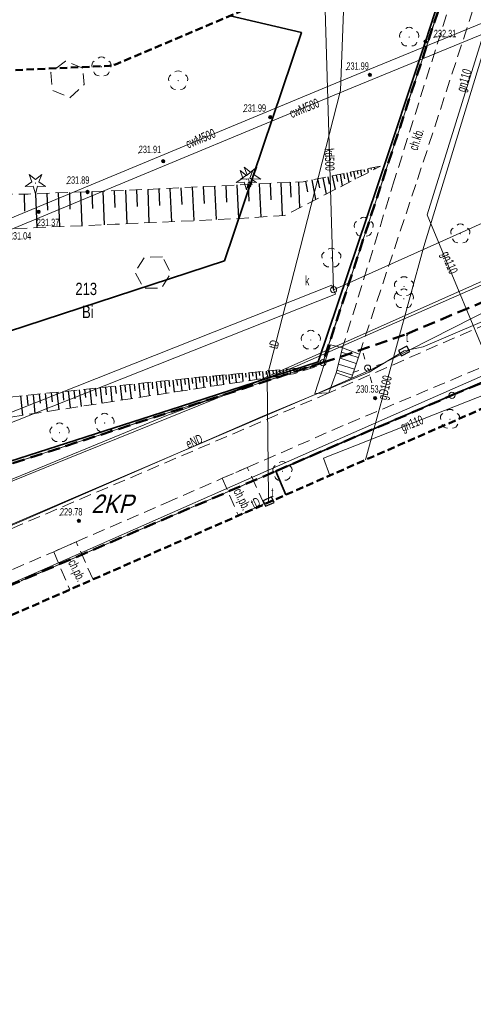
# Model space of a CAD drawing. Header units: metres. Extents: x 6546460 to 6547055, y 5576048 to 5576258.
# Tile 16 of 18: x 6546905 to 6546941, y 5576135 to 5576214. Entities that reach past the tile are written whole.
import ezdxf
from ezdxf.enums import TextEntityAlignment as Align

# ---------------------------------------------------------------- set-up
doc = ezdxf.new("R2010")
doc.units = ezdxf.units.M
doc.header["$MEASUREMENT"] = 0
for name, pattern in [('1.0_0.5', [1.5, 1, -0.5]), ('2', [0.9, 0.6, -0.3]), ('219-500', [0]), ('BKO', [1.5, 1, -0.5]), ('egug-500', [1, 0.5, -0.5])]:
    doc.linetypes.add(name, pattern=pattern)
doc.layers.get('0').update_dxf_attribs({"linetype": 'CONTINUOUS', "lineweight": 5})
for name, color, linetype in [('000 Inne (niezydentyfikowane)', 7, 'CONTINUOUS'), ('202-punkt graniczny', 7, 'CONTINUOUS'), ('203-punkt graniczny', 7, 'CONTINUOUS'), ('210-oznaczenie konturu użytku gruntowego', 7, 'CONTINUOUS'), ('211-numer działki ewidencyjnej', 7, 'CONTINUOUS'), ('218-kontur użytku gruntowego', 7, 'CONTINUOUS'), ('219-działka ewidencyjna', 7, 'CONTINUOUS'), ('chodnik', 7, 'CONTINUOUS'), ('chodnik-Atr17', 7, 'CONTINUOUS'), ('drzewo iglaste', 7, 'CONTINUOUS'), ('drzewo liściaste', 7, 'CONTINUOUS'), ('latarnia', 7, 'CONTINUOUS'), ('ogrodzenie trwałe', 7, 'CONTINUOUS'), ('podpora przewodów', 7, 'CONTINUOUS'), ('przewód ciepłowniczy', 7, 'CONTINUOUS'), ('przewód ciepłowniczy-Atr1', 7, 'CONTINUOUS'), ('przewód elektroenergetyczny podziemny', 7, 'CONTINUOUS'), ('przewód elektroenergetyczny podziemny-Atr1', 7, 'CONTINUOUS'), ('przewód gazowy', 7, 'CONTINUOUS'), ('przewód gazowy-Atr1', 7, 'CONTINUOUS'), ('przewód kanalizacyjny', 7, 'CONTINUOUS'), ('przewód kanalizacyjny-Atr1', 7, 'CONTINUOUS'), ('przewód telekomunikacyjny podziemny', 7, 'CONTINUOUS'), ('przewód telekomunikacyjny podziemny-Atr1', 7, 'CONTINUOUS'), ('schody w ciągu komunikacyjnym', 7, 'CONTINUOUS'), ('skarpa nieumocniona', 7, 'CONTINUOUS'), ('właz do komory lub kanału - okrągły', 7, 'CONTINUOUS'), ('właz do komory lub kanału - okrągły-Atr17', 7, 'CONTINUOUS'), ('właz do komory lub kanału - prostokątny', 7, 'CONTINUOUS'), ('właz do komory lub kanału - prostokątny-Atr17', 7, 'CONTINUOUS'), ('Zakres', 7, 'CONTINUOUS')]:
    doc.layers.add(name, color=color, linetype=linetype)
doc.layers.add('LINIE_ZABUDOWY', color=9, linetype='CONTINUOUS', lineweight=18, true_color=0x808080)
doc.layers.add('mpzp', color=4, linetype='BKO', lineweight=50)
doc.layers.add('wysok', color=244, linetype='CONTINUOUS', lineweight=18)
doc.styles.get("Standard").update_dxf_attribs({"font": 'Working1250', "width": 0.75})
doc.linetypes.add('902-500', pattern='A,3.75,0,[1,ksztalty.shx,S=0.5,R=0,X=0,Y=0],3.75', length=7.5)

# ---------------------------------------------------------------- blocks, each defined once
blk = doc.blocks.new('202')
at = {"color": 0, "linetype": 'Continuous', "lineweight": 0}
blk.add_circle((0, 0), 0.25, dxfattribs=at)
blk = doc.blocks.new('203')
at = {"linetype": 'Continuous', "lineweight": 0}
h = blk.add_hatch(color=0, dxfattribs=at)
edge = h.paths.add_edge_path()
edge.add_arc((0, 0), 0.045, 0, 360)
blk = doc.blocks.new('US15')
at = {"color": 0, "linetype": 'Continuous', "lineweight": 13}
blk.add_circle((0, 0), 0.25, dxfattribs=at)
blk = doc.blocks.new('US22')
at = {"color": 0, "linetype": 'Continuous', "lineweight": 13}
blk.add_circle((0, 0), 0.25, dxfattribs=at)
blk = doc.blocks.new('SM01')
at = {"color": 0, "linetype": 'Continuous', "lineweight": 13}
for p, q in [((-0.53, 0.531), (-0.883, 0.884)), ((0.531, 0.531), (0.884, 0.884)), ((-0.53, -0.53), (-0.883, -0.883)), ((0.531, -0.53), (0.884, -0.883))]:
    blk.add_line(p, q, dxfattribs=at)
blk.add_circle((0, 0), 0.25, dxfattribs=at)
blk = doc.blocks.new('OP011')
at = {"linetype": 'Continuous', "lineweight": 13}
h = blk.add_hatch(color=0, dxfattribs=at)
edge = h.paths.add_edge_path()
edge.add_arc((0, 0), 0.05, 0, 360)
at = {"color": 0, "linetype": 'Continuous', "lineweight": 13}
for p, q in [((-0.828, -0.268), (-0.283, 0.093)), ((-0.283, 0.093), (-0.512, 0.706)), ((-0.512, 0.706), (0, 0.299)), ((0, 0.299), (0.512, 0.706)), ((0.512, 0.706), (0.283, 0.093)), ((0.283, 0.093), (0.828, -0.268)), ((-0.175, -0.24), (-0.828, -0.268)), ((0, -0.87), (-0.175, -0.24)), ((0.175, -0.24), (0, -0.87)), ((0.828, -0.268), (0.175, -0.24))]:
    blk.add_line(p, q, dxfattribs=at)
blk = doc.blocks.new('OP021')
at = {"linetype": 'Continuous', "lineweight": 13}
h = blk.add_hatch(color=0, dxfattribs=at)
edge = h.paths.add_edge_path()
edge.add_arc((0, 0), 0.05, 0, 360)
at = {"color": 0, "linetype": 'Continuous', "lineweight": 13}
for centre, start, end in [((0, 0.4), 49.272, 130.728), ((-0.38, 0.124), 121.308, 202.548), ((0.38, 0.124), 337.452, 58.692), ((-0.235, -0.324), 193.221, 274.871), ((0.235, -0.324), 265.129, 346.779)]:
    blk.add_arc(centre, 0.4, start, end, dxfattribs=at)
blk = doc.blocks.new('SUPWP')
at = {"color": 0, "linetype": 'Continuous'}
blk.add_lwpolyline([(-0.375, -0.25), (0.375, -0.25), (0.375, 0.25), (-0.375, 0.25)], close=True, dxfattribs=at)
blk = doc.blocks.new('pikieta')
at = {"color": 0}
blk.add_point((0, 0), dxfattribs=at)
blk = doc.blocks.new('OTRS')
at = {"linetype": 'Continuous', "lineweight": 13}
blk.add_hatch(color=0, dxfattribs=at).paths.add_polyline_path([(0, -0.091, 1), (0, 0.091, 1)])
at = {"color": 0, "linetype": 'Continuous', "lineweight": 13}
blk.add_circle((0, 0), 0.0906, dxfattribs=at)

msp = doc.modelspace()

# ---------------------------------------------------------------- linework, layer by layer
at = {"layer": '000 Inne (niezydentyfikowane)', "color": 7, "linetype": 'Continuous', "lineweight": 25, "flags": 128}
for points in [[(6546932.44, 5576202.32), (6546932.48, 5576202.13)], [(6546932.72, 5576202.38), (6546932.78, 5576202.08)], [(6546933, 5576202.44), (6546933.02, 5576202.33)], [(6546933.28, 5576202.49), (6546933.31, 5576202.35)], [(6546928.68, 5576201.57), (6546928.82, 5576200.84)], [(6546929.11, 5576201.65), (6546929.37, 5576200.32)], [(6546929.5, 5576201.73), (6546929.62, 5576201.12)], [(6546929.86, 5576201.8), (6546930.09, 5576200.69)], [(6546930.19, 5576201.87), (6546930.29, 5576201.36)], [(6546930.5, 5576201.93), (6546930.68, 5576201)], [(6546930.78, 5576201.99), (6546930.86, 5576201.56)], [(6546931.04, 5576202.04), (6546931.2, 5576201.26)], [(6546931.32, 5576202.1), (6546931.39, 5576201.75)], [(6546931.6, 5576202.15), (6546931.72, 5576201.54)], [(6546931.88, 5576202.21), (6546931.93, 5576201.94)], [(6546932.16, 5576202.27), (6546932.25, 5576201.81)], [(6546914.89, 5576200.71), (6546914.99, 5576198)], [(6546915.79, 5576200.74), (6546915.86, 5576199.39)], [(6546916.69, 5576200.79), (6546916.83, 5576198.08)], [(6546917.59, 5576200.83), (6546917.66, 5576199.48)], [(6546918.5, 5576200.88), (6546918.64, 5576198.17)], [(6546919.4, 5576200.93), (6546919.48, 5576199.57)], [(6546920.31, 5576200.98), (6546920.45, 5576198.25)], [(6546921.22, 5576201.02), (6546921.29, 5576199.66)], [(6546922.13, 5576201.07), (6546922.27, 5576198.34)], [(6546923.04, 5576201.12), (6546923.11, 5576199.76)], [(6546923.93, 5576201.16), (6546924.07, 5576198.46)], [(6546924.82, 5576201.21), (6546924.89, 5576199.86)], [(6546925.68, 5576201.25), (6546925.8, 5576198.58)], [(6546926.45, 5576201.28), (6546926.51, 5576200.08)], [(6546927.12, 5576201.31), (6546927.21, 5576199.21)], [(6546927.69, 5576201.37), (6546927.86, 5576200.5)], [(6546928.2, 5576201.47), (6546928.52, 5576199.89)], [(6546904.87, 5576200.33), (6546904.88, 5576198.94)], [(6546905.79, 5576200.35), (6546905.9, 5576197.6)], [(6546906.7, 5576200.39), (6546906.76, 5576199.02)], [(6546907.62, 5576200.42), (6546907.72, 5576197.68)], [(6546908.53, 5576200.46), (6546908.58, 5576199.09)], [(6546909.44, 5576200.49), (6546909.55, 5576197.76)], [(6546910.35, 5576200.53), (6546910.41, 5576199.16)], [(6546911.26, 5576200.57), (6546911.37, 5576197.83)], [(6546912.17, 5576200.6), (6546912.23, 5576199.24)], [(6546913.08, 5576200.64), (6546913.19, 5576197.91)], [(6546913.98, 5576200.67), (6546914.04, 5576199.31)], [(6546919.64, 5576185.51), (6546919.68, 5576185.09)], [(6546919.92, 5576185.54), (6546919.99, 5576184.7)], [(6546920.19, 5576185.56), (6546920.23, 5576185.15)], [(6546920.45, 5576185.58), (6546920.53, 5576184.78)], [(6546920.71, 5576185.61), (6546920.75, 5576185.22)], [(6546920.97, 5576185.63), (6546921.04, 5576184.86)], [(6546921.22, 5576185.65), (6546921.25, 5576185.28)], [(6546921.47, 5576185.68), (6546921.54, 5576184.94)], [(6546921.72, 5576185.7), (6546921.75, 5576185.34)], [(6546922, 5576185.73), (6546922.06, 5576185.02)], [(6546922.27, 5576185.75), (6546922.3, 5576185.41)], [(6546922.55, 5576185.78), (6546922.61, 5576185.1)], [(6546922.83, 5576185.8), (6546922.86, 5576185.47)], [(6546923.1, 5576185.83), (6546923.16, 5576185.19)], [(6546923.38, 5576185.85), (6546923.41, 5576185.54)], [(6546923.66, 5576185.88), (6546923.71, 5576185.27)], [(6546923.93, 5576185.9), (6546923.96, 5576185.61)], [(6546924.21, 5576185.93), (6546924.26, 5576185.36)], [(6546924.49, 5576185.95), (6546924.51, 5576185.68)], [(6546924.76, 5576185.98), (6546924.81, 5576185.44)], [(6546925.04, 5576186.01), (6546925.06, 5576185.74)], [(6546925.32, 5576186.03), (6546925.36, 5576185.52)], [(6546925.59, 5576186.06), (6546925.61, 5576185.81)], [(6546925.87, 5576186.08), (6546925.91, 5576185.61)], [(6546926.15, 5576186.11), (6546926.17, 5576185.88)], [(6546926.42, 5576186.13), (6546926.46, 5576185.69)], [(6546926.7, 5576186.16), (6546926.72, 5576185.95)], [(6546926.98, 5576186.18), (6546927.01, 5576185.83)], [(6546927.25, 5576186.21), (6546927.27, 5576186.06)], [(6546927.53, 5576186.23), (6546927.55, 5576186)], [(6546927.81, 5576186.26), (6546927.81, 5576186.17)], [(6546928.08, 5576186.28), (6546928.09, 5576186.17)], [(6546911.86, 5576184.7), (6546911.99, 5576183.48)], [(6546912.26, 5576184.74), (6546912.32, 5576184.14)], [(6546912.65, 5576184.78), (6546912.78, 5576183.6)], [(6546913.04, 5576184.82), (6546913.1, 5576184.24)], [(6546913.42, 5576184.86), (6546913.54, 5576183.72)], [(6546913.79, 5576184.9), (6546913.85, 5576184.34)], [(6546914.16, 5576184.94), (6546914.28, 5576183.83)], [(6546914.53, 5576184.98), (6546914.58, 5576184.43)], [(6546914.89, 5576185.02), (6546915, 5576183.94)], [(6546915.24, 5576185.06), (6546915.29, 5576184.52)], [(6546915.59, 5576185.09), (6546915.7, 5576184.05)], [(6546915.93, 5576185.13), (6546915.98, 5576184.61)], [(6546916.26, 5576185.17), (6546916.37, 5576184.15)], [(6546916.6, 5576185.2), (6546916.65, 5576184.7)], [(6546916.92, 5576185.23), (6546917.03, 5576184.25)], [(6546917.24, 5576185.27), (6546917.3, 5576184.78)], [(6546917.56, 5576185.3), (6546917.66, 5576184.35)], [(6546917.87, 5576185.34), (6546917.92, 5576184.86)], [(6546918.18, 5576185.37), (6546918.28, 5576184.44)], [(6546918.48, 5576185.4), (6546918.53, 5576184.94)], [(6546918.78, 5576185.43), (6546918.86, 5576184.53)], [(6546919.07, 5576185.46), (6546919.11, 5576185.02)], [(6546919.36, 5576185.48), (6546919.44, 5576184.62)], [(6546904.57, 5576183.94), (6546904.73, 5576182.37)], [(6546905.09, 5576183.99), (6546905.16, 5576183.22)], [(6546905.59, 5576184.04), (6546905.74, 5576182.52)], [(6546906.08, 5576184.09), (6546906.16, 5576183.35)], [(6546906.57, 5576184.14), (6546906.72, 5576182.67)], [(6546907.05, 5576184.19), (6546907.13, 5576183.47)], [(6546907.52, 5576184.24), (6546907.67, 5576182.82)], [(6546907.99, 5576184.29), (6546908.06, 5576183.59)], [(6546908.44, 5576184.34), (6546908.59, 5576182.96)], [(6546908.89, 5576184.39), (6546908.97, 5576183.71)], [(6546909.34, 5576184.43), (6546909.48, 5576183.09)], [(6546909.77, 5576184.48), (6546909.84, 5576183.82)], [(6546910.2, 5576184.52), (6546910.34, 5576183.23)], [(6546910.63, 5576184.57), (6546910.7, 5576183.93)], [(6546911.04, 5576184.61), (6546911.18, 5576183.35)], [(6546911.46, 5576184.66), (6546911.52, 5576184.04)]]:
    msp.add_lwpolyline(points, dxfattribs=at)
at = {"layer": '218-kontur użytku gruntowego', "color": 3, "linetype": 'egug-500', "lineweight": 18, "flags": 128}
for points in [[(6546929.11, 5576186.64), (6546940.32, 5576220.89)], [(6546940.32, 5576220.89), (6546929.11, 5576186.64)], [(6546985.49, 5576203.34), (6546939.58, 5576183.99)], [(6546939.58, 5576183.99), (6546985.49, 5576203.34)], [(6546858.29, 5576163.66), (6546929.11, 5576186.64)], [(6546929.11, 5576186.64), (6546858.29, 5576163.66)], [(6546939.58, 5576183.99), (6546925.3, 5576177.84)], [(6546925.3, 5576177.84), (6546939.58, 5576183.99)], [(6546925.3, 5576177.84), (6546893.93, 5576164.34)], [(6546893.93, 5576164.34), (6546925.3, 5576177.84)]]:
    msp.add_lwpolyline(points, dxfattribs=at)
at = {"layer": '219-działka ewidencyjna', "color": 7, "linetype": '219-500', "lineweight": 18, "flags": 128}
for points in [[(6546940.32, 5576220.89), (6546929.11, 5576186.64)], [(6546939.58, 5576183.99), (6546985.49, 5576203.34)], [(6546929.11, 5576186.64), (6546858.29, 5576163.66)], [(6546939.58, 5576183.99), (6546925.3, 5576177.84)], [(6546893.93, 5576164.34), (6546925.3, 5576177.84)]]:
    msp.add_lwpolyline(points, dxfattribs=at)
at = {"layer": '219-działka ewidencyjna', "color": 7, "linetype": '219-500', "lineweight": 18}
msp.add_lwpolyline([(6546925.3, 5576177.84), (6546926.117, 5576175.92)], dxfattribs=at)
at = {"layer": 'chodnik', "color": 7, "linetype": '1.0_0.5', "lineweight": 18}
for points in [[(6546939.639, 5576222.458), (6546941.4, 5576222.04), (6546934.92, 5576201.5), (6546930.71, 5576187.85), (6546932.07, 5576187.34), (6546936.78, 5576201.5), (6546943.31, 5576221.49)], [(6546954.91, 5576195.25), (6546929.58, 5576184.19), (6546904.73, 5576173.55), (6546884.83, 5576165.05), (6546863.91, 5576156.04), (6546840.14, 5576145.61), (6546840.91, 5576142.63), (6546846.79, 5576145.07), (6546857.44, 5576149.71), (6546875.72, 5576157.64), (6546885.42, 5576161.83), (6546893.05, 5576165.11), (6546895.94, 5576166.37), (6546897.73, 5576167.15), (6546902.55, 5576169.25), (6546907.26, 5576171.29), (6546909.09, 5576172.09), (6546916.38, 5576175.26), (6546920.94, 5576177.25), (6546922.97, 5576178.13), (6546931.17, 5576181.71), (6546956.5, 5576192.37)], [(6546924.349, 5576175.144), (6546922.97, 5576178.13), (6546920.94, 5576177.25), (6546922.253, 5576174.224)], [(6546910.452, 5576169.043), (6546909.09, 5576172.09), (6546907.26, 5576171.29), (6546908.57, 5576168.217)]]:
    msp.add_lwpolyline(points, dxfattribs=at)
at = {"layer": 'chodnik', "color": 7, "linetype": '1.0_0.5', "lineweight": 18, "flags": 128}
for points in [[(6546909.62, 5576210.54), (6546908.21, 5576211.12), (6546907.03, 5576210.2), (6546907.16, 5576208.76), (6546908.57, 5576208.15), (6546909.74, 5576209.22)], [(6546916.08, 5576195.23), (6546914.64, 5576195.2), (6546913.85, 5576194.01), (6546914.55, 5576192.68), (6546916.01, 5576192.69), (6546916.76, 5576193.91)]]:
    msp.add_lwpolyline(points, close=True, dxfattribs=at)
at = {"layer": 'LINIE_ZABUDOWY', "linetype": 'Continuous', "lineweight": 35}
msp.add_lwpolyline([(6546852.222, 5576172.374), (6546921.12, 5576194.917), (6546927.364, 5576213.437), (6546921.576, 5576214.794)], dxfattribs=at)
at = {"layer": 'mpzp', "linetype": 'BKO', "lineweight": 50}
for points in [[(6546848.18, 5576144.71), (6546893.93, 5576164.34), (6546925.3, 5576177.84), (6546939.58, 5576183.99), (6546985.49, 5576203.34), (6546980.492, 5576207.745), (6546972.52, 5576214.77), (6546940.32, 5576220.89), (6546937.535, 5576221.565)], [(6546940.32, 5576220.89), (6546929.11, 5576186.64), (6546935.895, 5576188.958), (6546980.492, 5576207.745)], [(6546843.61, 5576166.55), (6546858.29, 5576163.66), (6546929.11, 5576186.64)]]:
    msp.add_lwpolyline(points, dxfattribs=at)
at = {"layer": 'ogrodzenie trwałe', "color": 7, "linetype": '902-500', "lineweight": 35}
for points in [[(6546937.106, 5576221.383), (6546940.02, 5576220.72), (6546937.439, 5576212.7)], [(6546937.439, 5576212.7), (6546933.502, 5576200.917), (6546928.722, 5576186.702), (6546917.561, 5576183.086), (6546892.112, 5576174.91), (6546872.381, 5576168.542), (6546858.261, 5576164.018), (6546843.569, 5576166.84), (6546838.588, 5576176.833), (6546832.09, 5576190.385), (6546831.631, 5576191.647)], [(6546926.108, 5576175.916), (6546925.3, 5576177.84), (6546939.58, 5576183.99), (6546957.1, 5576191.53), (6546983.5, 5576202.59)]]:
    msp.add_lwpolyline(points, dxfattribs=at)
at = {"layer": 'przewód ciepłowniczy', "color": 212, "linetype": 'Continuous', "lineweight": 18, "flags": 128}
for points in [[(6546838.19, 5576172.59), (6546846.88, 5576176.03), (6546859.11, 5576180.76), (6546877.63, 5576187.88), (6546875.58, 5576193.3), (6546882.05, 5576195.71), (6546884.29, 5576190.29), (6546897.92, 5576195.94), (6546909.2, 5576200.62), (6546930.8, 5576209.59), (6546950.65, 5576217.77), (6546967.95, 5576224.96), (6546978.8, 5576229.41), (6546978.83, 5576229.43)], [(6546838.46, 5576171.79), (6546838.49, 5576171.79), (6546847.18, 5576175.23), (6546859.41, 5576179.96), (6546878.73, 5576187.4), (6546876.68, 5576192.8), (6546881.57, 5576194.63), (6546883.83, 5576189.17), (6546898.24, 5576195.16), (6546909.52, 5576199.84), (6546931.12, 5576208.81), (6546950.97, 5576216.99), (6546968.27, 5576224.18), (6546979.1, 5576228.62)]]:
    msp.add_lwpolyline(points, dxfattribs=at)
at = {"layer": 'przewód elektroenergetyczny podziemny', "color": 1, "linetype": 'Continuous', "lineweight": 18}
for points in [[(6546998.157, 5576217.217), (6546992.08, 5576215.12), (6546986.59, 5576212.56), (6546983.79, 5576211.44), (6546970.18, 5576205.72), (6546964.08, 5576203.08), (6546932.8, 5576189.13), (6546922.75, 5576184.67), (6546916.43, 5576182.34), (6546897.47, 5576174.56), (6546890.55, 5576171.63), (6546875.41, 5576164.99), (6546870.95, 5576163.36), (6546866.5, 5576161.87), (6546861.99, 5576161.58), (6546858.09, 5576161.84), (6546848.22, 5576163.38), (6546842.57, 5576164.38), (6546838.39, 5576165.63), (6546836.04, 5576166.71)], [(6546806.757, 5576173.683), (6546809.12, 5576170.75), (6546815.07, 5576163.37), (6546821.32, 5576156.18), (6546823.68, 5576153.48), (6546829.42, 5576154.52), (6546840.04, 5576156.51), (6546856.92, 5576159.74), (6546864.03, 5576161.95), (6546864.94, 5576162.22), (6546873.12, 5576164.73), (6546891.67, 5576172.08), (6546908.42, 5576178.86), (6546927.02, 5576186.37), (6546949.42, 5576196.21)], [(6546833.15, 5576145.34), (6546847.04, 5576150.03), (6546867.28, 5576157.84), (6546875.31, 5576161.02), (6546894.01, 5576170.69), (6546902.72, 5576175.27), (6546903.17, 5576174.17), (6546903.31, 5576173.85), (6546903.44, 5576173.52), (6546903.51, 5576173.36), (6546911.89, 5576176.97), (6546928.35, 5576184.01), (6546932.85, 5576186), (6546953.03, 5576196.26)], [(6546852.759, 5576143.716), (6546852.81, 5576145.97), (6546864.28, 5576151.14), (6546874.8, 5576155.89), (6546892.85, 5576163.93), (6546906.74, 5576169.99), (6546922.92, 5576177.14), (6546937.57, 5576183.59), (6546966.78, 5576196.44)]]:
    msp.add_lwpolyline(points, dxfattribs=at)
at = {"layer": 'przewód elektroenergetyczny podziemny', "color": 1, "linetype": 'Continuous', "lineweight": 18, "flags": 128}
msp.add_lwpolyline([(6546932.85, 5576186), (6546932.73, 5576186.2)], dxfattribs=at)
at = {"layer": 'przewód gazowy', "color": 52, "linetype": 'Continuous', "lineweight": 18}
for points in [[(6546929.674, 5576177.482), (6546929.15, 5576178.88), (6546943.45, 5576184.52), (6546937.56, 5576198.65), (6546944.4, 5576220.65), (6546945.986, 5576225.15)], [(6546946.683, 5576225.446), (6546943.01, 5576214.78), (6546937.29, 5576196.06)], [(6546932.563, 5576178.75), (6546935.09, 5576187.96), (6546937.29, 5576196.06)]]:
    msp.add_lwpolyline(points, dxfattribs=at)
at = {"layer": 'przewód kanalizacyjny', "color": 34, "linetype": 'CONTINUOUS', "lineweight": 18}
for p, q in [((6546873.689, 5576170.69), (6546929.823, 5576192.932)), ((6546929.823, 5576192.932), (6546929.97, 5576192.56)), ((6546873.991, 5576169.95), (6546930.117, 5576192.188)), ((6546930.117, 5576192.188), (6546929.97, 5576192.56))]:
    msp.add_line(p, q, dxfattribs=at)
at = {"layer": 'przewód kanalizacyjny', "color": 34, "linetype": 'Continuous', "lineweight": 18}
for points in [[(6546929.97, 5576192.56), (6546976.6, 5576213.46), (6546996.823, 5576221.819)], [(6546929.22, 5576218.037), (6546929.97, 5576192.56)]]:
    msp.add_lwpolyline(points, dxfattribs=at)
at = {"layer": 'przewód telekomunikacyjny podziemny', "color": 30, "linetype": 'Continuous', "lineweight": 18}
for points in [[(6546930.926, 5576218.761), (6546930.54, 5576208.74), (6546927.25, 5576195.93)], [(6546998.519, 5576214.195), (6546990.71, 5576210.82), (6546988.11, 5576209.53), (6546985.14, 5576208.45), (6546981.3, 5576206.88), (6546960.17, 5576197.73), (6546937.24, 5576187.92), (6546935.7, 5576187.59), (6546932.87, 5576185.88), (6546924.17, 5576182.28), (6546903.46, 5576173.25), (6546892.57, 5576168.62), (6546890.94, 5576168.37), (6546889.53, 5576167.78), (6546887.69, 5576166.45), (6546875.05, 5576161.08), (6546869.69, 5576159.05), (6546856.66, 5576160.27), (6546848.82, 5576161.47), (6546848.1, 5576168.7), (6546843.81, 5576178.78), (6546837.93, 5576190.56), (6546829.7, 5576188.46), (6546829.225, 5576190.696)], [(6546927.25, 5576195.93), (6546924.58, 5576185.52), (6546924.69, 5576175.75), (6546924.7, 5576175.36), (6546924.01, 5576175.04), (6546922.546, 5576174.352)]]:
    msp.add_lwpolyline(points, dxfattribs=at)
at = {"layer": 'schody w ciągu komunikacyjnym', "color": 7, "linetype": 'Continuous', "lineweight": 18, "flags": 128}
for points in [[(6546928.45, 5576184.14), (6546929.58, 5576184.19), (6546930.19, 5576185.82), (6546930.71, 5576187.85), (6546929.72, 5576188.08)], [(6546930.19, 5576185.82), (6546931.43, 5576185.39), (6546932.07, 5576187.34), (6546930.71, 5576187.85)]]:
    msp.add_lwpolyline(points, close=True, dxfattribs=at)
for points in [[(6546931.976, 5576187.053), (6546930.62, 5576187.498)], [(6546931.664, 5576186.103), (6546930.371, 5576186.527)], [(6546931.82, 5576186.578), (6546930.495, 5576187.012)], [(6546931.508, 5576185.628), (6546930.247, 5576186.041)]]:
    msp.add_lwpolyline(points, dxfattribs=at)
at = {"layer": 'skarpa nieumocniona', "color": 7, "linetype": '1.0_0.5', "lineweight": 18, "flags": 128}
for points in [[(6546933.77, 5576202.59), (6546927.5, 5576201.33), (6546925.24, 5576201.23), (6546915.77, 5576200.74), (6546905.2, 5576200.33), (6546900.16, 5576200.29), (6546900.3, 5576197.37), (6546912.24, 5576197.87), (6546922.36, 5576198.34), (6546926.01, 5576198.59)], [(6546933.77, 5576202.59), (6546927.5, 5576201.33), (6546925.24, 5576201.23), (6546915.77, 5576200.74), (6546905.2, 5576200.33), (6546900.16, 5576200.29), (6546900.3, 5576197.37), (6546912.24, 5576197.87), (6546922.36, 5576198.34), (6546926.01, 5576198.59)], [(6546928.58, 5576186.33), (6546918.77, 5576185.43), (6546906.95, 5576184.18), (6546883.11, 5576181.77), (6546869.14, 5576180.41), (6546869.24, 5576179.17), (6546869.33, 5576177.56), (6546869.34, 5576177.43), (6546884.13, 5576179.44), (6546902.71, 5576182.06), (6546926.71, 5576185.73)], [(6546928.58, 5576186.33), (6546918.77, 5576185.43), (6546906.95, 5576184.18), (6546883.11, 5576181.77), (6546869.14, 5576180.41), (6546869.24, 5576179.17), (6546869.33, 5576177.56), (6546869.34, 5576177.43), (6546884.13, 5576179.44), (6546902.71, 5576182.06), (6546926.71, 5576185.73)]]:
    msp.add_lwpolyline(points, close=True, dxfattribs=at)
at = {"layer": 'Zakres', "color": 40, "linetype": '2', "lineweight": 50, "flags": 128}
msp.add_lwpolyline([(6546911.95, 5576210.76), (6546911.79, 5576210.74), (6546877.41, 5576209.15), (6546876.1, 5576209.01), (6546874.37, 5576208.54), (6546874.1, 5576208.44), (6546817.07, 5576185.89), (6546815.71, 5576185.23), (6546814.24, 5576184.2), (6546812.97, 5576182.93), (6546811.94, 5576181.46), (6546811.51, 5576180.65), (6546808.53, 5576174.25), (6546808.38, 5576174.18), (6546736.77, 5576152.25), (6546736.26, 5576152.08), (6546735.57, 5576151.8), (6546634.83, 5576106.65), (6546620.86, 5576132.09), (6546620.75, 5576132.28), (6546619.72, 5576133.75), (6546618.45, 5576135.02), (6546616.98, 5576136.05), (6546615.35, 5576136.81), (6546613.62, 5576137.28), (6546611.83, 5576137.43), (6546611.37, 5576137.42), (6546565.96, 5576135.39), (6546564.64, 5576135.24), (6546562.9, 5576134.78), (6546561.28, 5576134.02), (6546559.76, 5576132.95), (6546552.37, 5576126.67), (6546551.14, 5576125.44), (6546550.11, 5576123.97), (6546549.35, 5576122.34), (6546548.89, 5576120.61), (6546548.73, 5576118.82), (6546548.89, 5576117.03), (6546549.35, 5576115.3), (6546550.11, 5576113.67), (6546551.14, 5576112.2), (6546552.31, 5576111.02), (6546609.23, 5576061.96), (6546609.33, 5576061.87), (6546610.8, 5576060.84), (6546612.43, 5576060.09), (6546614.16, 5576059.62), (6546615.95, 5576059.46), (6546617.74, 5576059.62), (6546619.47, 5576060.09), (6546621.1, 5576060.84), (6546621.53, 5576061.11), (6546667.52, 5576090.76), (6546667.93, 5576090.95), (6546793.15, 5576125.15), (6546793.32, 5576125.2), (6546793.42, 5576125.22), (6546848.17, 5576141.79), (6546848.71, 5576141.97), (6546849.33, 5576142.21), (6546992.38, 5576205.01), (6546993.39, 5576205.52), (6546994.87, 5576206.55), (6546996.14, 5576207.82), (6546997.16, 5576209.29), (6546997.92, 5576210.92), (6546998.39, 5576212.65), (6546998.54, 5576214.44), (6546998.39, 5576216.23), (6546998.13, 5576217.33), (6546993.61, 5576232.86), (6546993.4, 5576233.5), (6546992.64, 5576235.12), (6546991.61, 5576236.59), (6546990.34, 5576237.86), (6546988.87, 5576238.89), (6546987.24, 5576239.65), (6546985.51, 5576240.12), (6546983.72, 5576240.27), (6546981.93, 5576240.12), (6546980.2, 5576239.65), (6546979.69, 5576239.45), (6546912.28, 5576210.85)], close=True, dxfattribs=at)
at = {"layer": 'Zakres', "color": 7, "linetype": '2', "lineweight": 25, "flags": 128}
msp.add_lwpolyline([(6546911.95, 5576210.76), (6546911.79, 5576210.74), (6546877.41, 5576209.15), (6546876.1, 5576209.01), (6546874.37, 5576208.54), (6546874.1, 5576208.44), (6546817.07, 5576185.89), (6546815.71, 5576185.23), (6546814.24, 5576184.2), (6546812.97, 5576182.93), (6546811.94, 5576181.46), (6546811.51, 5576180.65), (6546808.53, 5576174.25), (6546808.38, 5576174.18), (6546736.77, 5576152.25), (6546736.26, 5576152.08), (6546735.57, 5576151.8), (6546634.83, 5576106.65), (6546620.86, 5576132.09), (6546620.75, 5576132.28), (6546619.72, 5576133.75), (6546618.45, 5576135.02), (6546616.98, 5576136.05), (6546615.35, 5576136.81), (6546613.62, 5576137.28), (6546611.83, 5576137.43), (6546611.37, 5576137.42), (6546565.96, 5576135.39), (6546564.64, 5576135.24), (6546562.9, 5576134.78), (6546561.28, 5576134.02), (6546559.76, 5576132.95), (6546552.37, 5576126.67), (6546551.14, 5576125.44), (6546550.11, 5576123.97), (6546549.35, 5576122.34), (6546548.89, 5576120.61), (6546548.73, 5576118.82), (6546548.89, 5576117.03), (6546549.35, 5576115.3), (6546550.11, 5576113.67), (6546551.14, 5576112.2), (6546552.31, 5576111.02), (6546609.23, 5576061.96), (6546609.33, 5576061.87), (6546610.8, 5576060.84), (6546612.43, 5576060.09), (6546614.16, 5576059.62), (6546615.95, 5576059.46), (6546617.74, 5576059.62), (6546619.47, 5576060.09), (6546621.1, 5576060.84), (6546621.53, 5576061.11), (6546667.52, 5576090.76), (6546667.93, 5576090.95), (6546793.15, 5576125.15), (6546793.32, 5576125.2), (6546793.42, 5576125.22), (6546848.17, 5576141.79), (6546848.71, 5576141.97), (6546849.33, 5576142.21), (6546992.38, 5576205.01), (6546993.39, 5576205.52), (6546994.87, 5576206.55), (6546996.14, 5576207.82), (6546997.16, 5576209.29), (6546997.92, 5576210.92), (6546998.39, 5576212.65), (6546998.54, 5576214.44), (6546998.39, 5576216.23), (6546998.13, 5576217.33), (6546993.61, 5576232.86), (6546993.4, 5576233.5), (6546992.64, 5576235.12), (6546991.61, 5576236.59), (6546990.34, 5576237.86), (6546988.87, 5576238.89), (6546987.24, 5576239.65), (6546985.51, 5576240.12), (6546983.72, 5576240.27), (6546981.93, 5576240.12), (6546980.2, 5576239.65), (6546979.69, 5576239.45), (6546912.28, 5576210.85)], close=True, dxfattribs=at)

# ---------------------------------------------------------------- block references
at = {"layer": '202-punkt graniczny', "color": 7, "linetype": 'Continuous', "lineweight": 18}
for p in [(6546929.11, 5576186.64), (6546939.58, 5576183.99)]:
    msp.add_blockref('202', p, dxfattribs=at)
at = {"layer": '203-punkt graniczny', "color": 7, "linetype": 'Continuous', "lineweight": 18}
msp.add_blockref('203', (6546925.3, 5576177.84), dxfattribs=at)
at = {"layer": 'drzewo iglaste', "color": 94, "linetype": 'Continuous', "lineweight": 18}
for p in [(6546923.24, 5576201.795), (6546905.78, 5576201.22), (6546922.898, 5576201.537)]:
    msp.add_blockref('OP011', p, dxfattribs=at)
at = {"layer": 'drzewo liściaste', "color": 94, "linetype": 'Continuous', "lineweight": 18}
for p in [(6546936.11, 5576213.07), (6546911.14, 5576210.66), (6546917.36, 5576209.54), (6546932.42, 5576197.64), (6546940.26, 5576197.1), (6546929.79, 5576195.14), (6546935.69, 5576192.82), (6546935.68, 5576191.83), (6546928.13, 5576188.48), (6546911.394, 5576181.741), (6546939.42, 5576182.05), (6546907.738, 5576180.956), (6546925.82, 5576177.82)]:
    msp.add_blockref('OP021', p, dxfattribs=at)
at = {"layer": 'latarnia', "color": 7, "linetype": 'Continuous', "lineweight": 18, "rotation": 331.225}
msp.add_blockref('SM01', (6546932.73, 5576186.2), dxfattribs=at)
at = {"layer": 'podpora przewodów', "color": 7, "linetype": 'Continuous', "lineweight": 18}
msp.add_blockref('US15', (6546932.73, 5576186.2), dxfattribs=at)
at = {"layer": 'wysok', "color": 244, "linetype": 'Continuous'}
ref = msp.add_blockref('pikieta', (6546938.112, 5576213.061), dxfattribs=dict(at, xscale=1.5, yscale=1.5, zscale=1.5))
ref.add_attrib('H', '232.31', (6546938.112, 5576213.061), dxfattribs={"layer": '0', "height": 0.6, "width": 0.62})
at = {"layer": 'wysok', "linetype": 'Continuous', "xscale": 1.5, "yscale": 1.5, "zscale": 1.5}
for p in [(6546937.439, 5576212.7, 232.31), (6546932.92, 5576209.999, 231.99), (6546924.839, 5576206.574, 231.99), (6546916.152, 5576202.985, 231.91), (6546910.011, 5576200.495, 231.89), (6546906.032, 5576198.884, 231.37), (6546933.345, 5576183.762, 230.53), (6546909.307, 5576173.794, 229.78)]:
    msp.add_blockref('OTRS', p, dxfattribs=at)
at = {"layer": 'wysok', "color": 244, "linetype": 'Continuous'}
ref = msp.add_blockref('pikieta', (6546931.016, 5576210.425, 231.99), dxfattribs=dict(at, xscale=1.5, yscale=1.5, zscale=1.5))
ref.add_attrib('H', '231.99', (6546931.016, 5576210.425, 231.99), dxfattribs={"layer": '0', "height": 0.6, "width": 0.62})
ref = msp.add_blockref('pikieta', (6546922.675, 5576207.015, 231.99), dxfattribs=dict(at, xscale=1.5, yscale=1.5, zscale=1.5))
ref.add_attrib('H', '231.99', (6546922.675, 5576207.015, 231.99), dxfattribs={"layer": '0', "height": 0.6, "width": 0.62})
ref = msp.add_blockref('pikieta', (6546914.165, 5576203.652, 231.91), dxfattribs=dict(at, xscale=1.5, yscale=1.5, zscale=1.5))
ref.add_attrib('H', '231.91', (6546914.165, 5576203.652, 231.91), dxfattribs={"layer": '0', "height": 0.6, "width": 0.62})
ref = msp.add_blockref('pikieta', (6546908.337, 5576201.168, 231.89), dxfattribs=dict(at, xscale=1.5, yscale=1.5, zscale=1.5))
ref.add_attrib('H', '231.89', (6546908.337, 5576201.168, 231.89), dxfattribs={"layer": '0', "height": 0.6, "width": 0.62})
ref = msp.add_blockref('pikieta', (6546905.895, 5576197.722), dxfattribs=dict(at, xscale=1.5, yscale=1.5, zscale=1.5))
ref.add_attrib('H', '231.37', (6546905.895, 5576197.722), dxfattribs={"layer": '0', "height": 0.6, "width": 0.62})
ref = msp.add_blockref('pikieta', (6546903.622, 5576196.637, 231.04), dxfattribs=dict(at, xscale=1.5, yscale=1.5, zscale=1.5))
ref.add_attrib('H', '231.04', (6546903.622, 5576196.637, 231.04), dxfattribs={"layer": '0', "height": 0.6, "width": 0.62})
ref = msp.add_blockref('pikieta', (6546931.809, 5576184.203, 230.53), dxfattribs=dict(at, xscale=1.5, yscale=1.5, zscale=1.5))
ref.add_attrib('H', '230.53', (6546931.809, 5576184.203, 230.53), dxfattribs={"layer": '0', "height": 0.6, "width": 0.62})
ref = msp.add_blockref('pikieta', (6546907.771, 5576174.235, 229.78), dxfattribs=dict(at, xscale=1.5, yscale=1.5, zscale=1.5))
ref.add_attrib('H', '229.78', (6546907.771, 5576174.235, 229.78), dxfattribs={"layer": '0', "height": 0.6, "width": 0.62})
at = {"layer": 'właz do komory lub kanału - okrągły', "color": 7, "linetype": 'Continuous', "lineweight": 18}
msp.add_blockref('US22', (6546929.97, 5576192.56), dxfattribs=at)
at = {"layer": 'właz do komory lub kanału - prostokątny', "color": 7, "linetype": 'Continuous', "lineweight": 18}
for p, rotation in [((6546935.7, 5576187.59), 28.412), ((6546924.7, 5576175.36), 24.419)]:
    msp.add_blockref('SUPWP', p, dxfattribs=dict(at, rotation=rotation))

# ---------------------------------------------------------------- texts
at = {"layer": '210-oznaczenie konturu użytku gruntowego', "color": 3, "linetype": 'Continuous', "lineweight": 18, "width": 0.79}
msp.add_text('Bi', height=1, dxfattribs=at).set_placement((6546909.564, 5576190.259))
at = {"layer": '211-numer działki ewidencyjnej', "color": 7, "linetype": 'Continuous', "lineweight": 18, "width": 0.79}
msp.add_text('213', height=1, dxfattribs=at).set_placement((6546909.019, 5576192.129))
at = {"layer": 'chodnik-Atr17', "color": 7, "width": 0.667}
for s, rotation, p in [('ch.kb.', 71.91, (6546936.77, 5576203.81)), ('ch.pb.', 296.062, (6546921.823, 5576176.212)), ('ch.pb.', 296.062, (6546908.411, 5576170.428))]:
    msp.add_text(s, height=0.75, rotation=rotation, dxfattribs=at).set_placement(p)
at = {"layer": 'mpzp', "color": 4, "linetype": 'Continuous', "lineweight": 35, "oblique": 15, "width": 0.9}
msp.add_text('2KP', height=1.5, rotation=359.92615, dxfattribs=at).set_placement((6546910.314, 5576175.93), align=Align.TOP_LEFT)
at = {"layer": 'przewód ciepłowniczy-Atr1', "color": 212, "width": 0.667}
for rotation, p in [(22.396, (6546926.583, 5576206.483)), (22.552, (6546918.174, 5576204.017))]:
    msp.add_text('cwM500', height=0.75, rotation=rotation, dxfattribs=at).set_placement(p)
at = {"layer": 'przewód elektroenergetyczny podziemny-Atr1', "color": 1, "width": 0.667}
msp.add_text('eND', height=0.75, rotation=22.439, dxfattribs=at).set_placement((6546918.19, 5576179.66))
at = {"layer": 'przewód gazowy-Atr1', "color": 40, "width": 0.667}
for s, rotation, p in [('gn110', 72.729, (6546940.64, 5576208.56)), ('gD100', 77.36264, (6546934.28, 5576183.571))]:
    msp.add_text(s, height=0.75, rotation=rotation, dxfattribs=at).set_placement(p)
for rotation, p in [(292.628, (6546939.029, 5576195.624)), (21.524, (6546935.47, 5576181.37))]:
    msp.add_text('gn110', height=0.75, rotation=rotation, dxfattribs=at).set_placement(p, align=Align.MIDDLE_LEFT)
at = {"layer": 'przewód kanalizacyjny-Atr1', "color": 34, "width": 0.667}
msp.add_text('kd500', height=0.75, rotation=-88.313, dxfattribs=at).set_placement((6546929.63, 5576204.04), align=Align.MIDDLE_LEFT)
at = {"layer": 'przewód telekomunikacyjny podziemny-Atr1', "color": 30, "width": 0.667}
for rotation, p in [(75.614, (6546925.052, 5576187.802)), (25.159, (6546923.344, 5576175.13))]:
    msp.add_text('tD', height=0.75, rotation=rotation, dxfattribs=at).set_placement(p, align=Align.MIDDLE_LEFT)
at = {"layer": 'właz do komory lub kanału - okrągły-Atr17', "color": 7, "width": 0.667}
msp.add_text('k', height=0.75, dxfattribs=at).set_placement((6546927.67, 5576192.93))
at = {"layer": 'właz do komory lub kanału - prostokątny-Atr17', "color": 7, "width": 0.667}
msp.add_text('t', height=0.75, dxfattribs=at).set_placement((6546935.851, 5576188.318))
msp.add_text('t', height=0.75, dxfattribs=at).set_placement((6546924.914, 5576175.511), align=Align.BOTTOM_LEFT)

doc.saveas('drawing.dxf')
